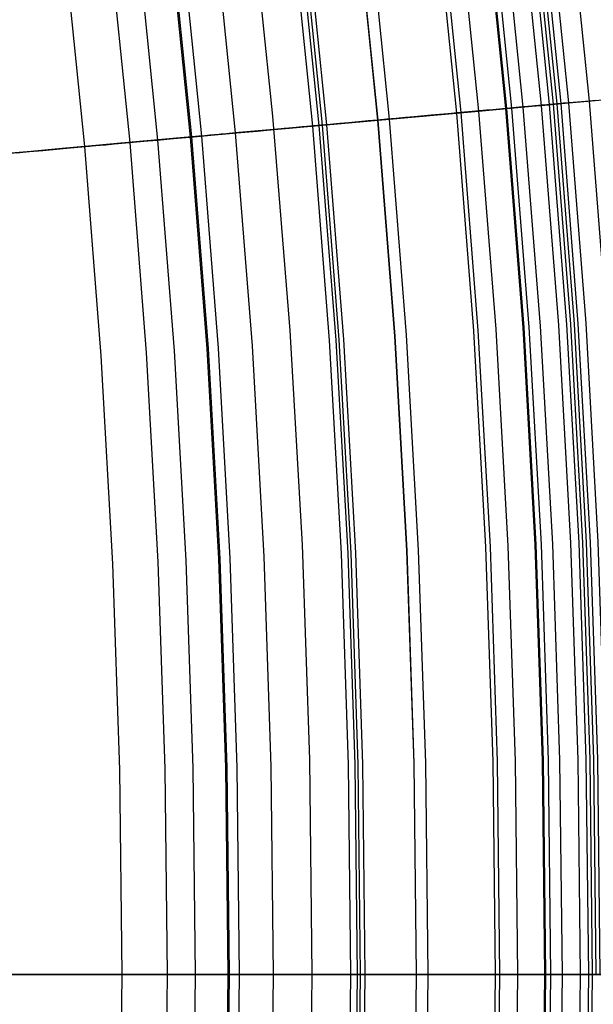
# Model space of a CAD drawing. Header units: millimetres. Extents: x -14 to 488, y -50 to 50.
# Tile 151 of 256: x 330.03 to 332.06, y -0.11 to 3.38. Entities that reach past the tile are written whole.
import ezdxf

# ---------------------------------------------------------------- set-up
doc = ezdxf.new("R2010")
doc.units = ezdxf.units.MM
doc.header["$MEASUREMENT"] = 0
doc.layers.add('Default', color=7, linetype='Continuous')

msp = doc.modelspace()

# ---------------------------------------------------------------- linework, layer by layer
at = {"layer": 'Default'}
for points in [[(331.3819, 7.043), (331.5394, 6.2451), (331.6769, 5.4497), (331.7949, 4.6572), (331.8936, 3.8684), (331.9735, 3.0839), (332.0349, 2.3042), (332.0782, 1.53), (332.1039, 0.7618), (332.1123, 0)], [(331.454, 7.0581), (331.6118, 6.2585), (331.7496, 5.4613), (331.8679, 4.6672), (331.9668, 3.8767), (332.0469, 3.0905), (332.1084, 2.3092), (332.1518, 1.5333), (332.1775, 0.7634), (332.186, 0)], [(331.2238, 7.0098), (331.3805, 6.2157), (331.5174, 5.424), (331.6348, 4.6353), (331.7331, 3.8502), (331.8126, 3.0694), (331.8737, 2.2934), (331.9168, 1.5228), (331.9423, 0.7582), (331.9508, 0)], [(331.2869, 7.0231), (331.4439, 6.2275), (331.581, 5.4342), (331.6987, 4.644), (331.7971, 3.8575), (331.8768, 3.0752), (331.938, 2.2977), (331.9812, 1.5257), (332.0068, 0.7596), (332.0152, 0)], [(331.3152, 7.029), (331.4723, 6.2327), (331.6096, 5.4388), (331.7273, 4.6479), (331.8259, 3.8607), (331.9056, 3.0778), (331.9668, 2.2997), (332.0101, 1.527), (332.0357, 0.7603), (332.0441, 0)], [(331.3285, 7.0318), (331.4857, 6.2352), (331.6231, 5.441), (331.7408, 4.6498), (331.8394, 3.8623), (331.9192, 3.079), (331.9805, 2.3006), (332.0237, 1.5276), (332.0493, 0.7606), (332.0578, 0)], [(331.3414, 7.0345), (331.4986, 6.2376), (331.636, 5.4431), (331.7538, 4.6516), (331.8525, 3.8637), (331.9322, 3.0802), (331.9935, 2.3015), (332.0368, 1.5282), (332.0624, 0.7609), (332.0709, 0)], [(331.355, 7.0373), (331.5123, 6.2401), (331.6497, 5.4453), (331.7676, 4.6535), (331.8663, 3.8653), (331.9461, 3.0814), (332.0074, 2.3024), (332.0507, 1.5288), (332.0764, 0.7612), (332.0848, 0)], [(331.0693, 6.9774), (331.2253, 6.187), (331.3616, 5.3989), (331.4785, 4.6139), (331.5763, 3.8324), (331.6554, 3.0552), (331.7162, 2.2828), (331.7591, 1.5158), (331.7846, 0.7547), (331.7929, 0)], [(331.1629, 6.9971), (331.3193, 6.2044), (331.456, 5.4141), (331.5732, 4.6268), (331.6713, 3.8432), (331.7507, 3.0638), (331.8116, 2.2892), (331.8547, 1.5201), (331.8802, 0.7568), (331.8886, 0)], [(331.1667, 6.9979), (331.3232, 6.2051), (331.4598, 5.4147), (331.577, 4.6274), (331.6752, 3.8436), (331.7545, 3.0641), (331.8155, 2.2895), (331.8586, 1.5202), (331.8841, 0.7569), (331.8925, 0)], [(331.1843, 7.0015), (331.3408, 6.2084), (331.4775, 5.4176), (331.5948, 4.6298), (331.693, 3.8456), (331.7724, 3.0657), (331.8334, 2.2907), (331.8765, 1.521), (331.902, 0.7573), (331.9104, 0)], [(330.9919, 6.9612), (331.1475, 6.1726), (331.2835, 5.3864), (331.4001, 4.6031), (331.4977, 3.8235), (331.5766, 3.0481), (331.6373, 2.2775), (331.6801, 1.5123), (331.7055, 0.7529), (331.7139, 0)], [(331.0074, 6.9645), (331.1631, 6.1755), (331.2991, 5.3889), (331.4157, 4.6053), (331.5134, 3.8253), (331.5924, 3.0495), (331.6531, 2.2786), (331.6959, 1.513), (331.7213, 0.7533), (331.7296, 0)], [(330.7179, 6.9038), (330.8722, 6.1217), (331.0071, 5.3419), (331.1227, 4.5651), (331.2195, 3.7919), (331.2978, 3.0229), (331.358, 2.2587), (331.4004, 1.4998), (331.4256, 0.7467), (331.4339, 0)], [(330.7181, 6.9038), (330.8725, 6.1217), (331.0073, 5.342), (331.1229, 4.5652), (331.2197, 3.792), (331.298, 3.0229), (331.3582, 2.2587), (331.4007, 1.4998), (331.4258, 0.7467), (331.4341, 0)], [(330.7584, 6.9123), (330.913, 6.1292), (331.048, 5.3485), (331.1637, 4.5707), (331.2607, 3.7966), (331.339, 3.0266), (331.3993, 2.2615), (331.4418, 1.5016), (331.467, 0.7476), (331.4753, 0)], [(330.5404, 6.8665), (330.6939, 6.0887), (330.828, 5.3131), (330.943, 4.5405), (331.0392, 3.7715), (331.1171, 3.0066), (331.177, 2.2465), (331.2192, 1.4917), (331.2442, 0.7427), (331.2525, 0)], [(331.0662, 0), (331.0575, 0.7601), (331.0314, 1.5198), (330.988, 2.2787), (330.9272, 3.0365), (330.8491, 3.7927), (330.7537, 4.5469), (330.6412, 5.2988), (330.5114, 6.0478), (330.3551, 6.8384)], [(331.0662, 0), (331.0575, 0.7601), (331.0314, 1.5198), (330.988, 2.2787), (330.9272, 3.0365), (330.8491, 3.7927), (330.7537, 4.5469), (330.6412, 5.2988), (330.5114, 6.0478), (330.3551, 6.8384)], [(330.4907, 6.8561), (330.644, 6.0794), (330.7779, 5.3051), (330.8927, 4.5336), (330.9888, 3.7658), (331.0666, 3.0021), (331.1264, 2.2431), (331.1685, 1.4894), (331.1935, 0.7416), (331.2017, 0)], [(330.5137, 6.8609), (330.667, 6.0837), (330.801, 5.3088), (330.916, 4.5368), (331.0122, 3.7684), (331.09, 3.0042), (331.1498, 2.2447), (331.192, 1.4905), (331.217, 0.7421), (331.2252, 0)], [(330.5243, 6.8632), (330.6777, 6.0857), (330.8118, 5.3105), (330.9267, 4.5383), (331.023, 3.7696), (331.1008, 3.0052), (331.1606, 2.2454), (331.2028, 1.491), (331.2278, 0.7423), (331.2361, 0)], [(330.2226, 6.7999), (330.3746, 6.0296), (330.5074, 5.2616), (330.6213, 4.4965), (330.7167, 3.7349), (330.7938, 2.9775), (330.853, 2.2247), (330.8949, 1.4772), (330.9196, 0.7355), (330.9278, 0)], [(330.0652, 6.7669), (330.2165, 6.0003), (330.3487, 5.236), (330.462, 4.4746), (330.5569, 3.7168), (330.6336, 2.963), (330.6926, 2.2139), (330.7342, 1.4701), (330.7589, 0.7319), (330.767, 0)], [(330.7729, 0), (330.7648, 0.7321), (330.7401, 1.4703), (330.6985, 2.2143), (330.6395, 2.9635), (330.5627, 3.7174), (330.4678, 4.4754), (330.3545, 5.237), (330.2223, 6.0014), (330.071, 6.7681)], [(330.1046, 6.7752), (330.2561, 6.0077), (330.3884, 5.2424), (330.5019, 4.4801), (330.5969, 3.7213), (330.6737, 2.9666), (330.7328, 2.2166), (330.7744, 1.4719), (330.7991, 0.7328), (330.8072, 0)], [(329.9523, 6.7432), (330.1031, 5.9794), (330.2348, 5.2177), (330.3477, 4.459), (330.4423, 3.7038), (330.5187, 2.9526), (330.5775, 2.2062), (330.619, 1.4649), (330.6436, 0.7294), (330.6517, 0)], [(329.6977, 6.6899), (329.8473, 5.932), (329.9779, 5.1764), (330.09, 4.4237), (330.1838, 3.6744), (330.2597, 2.9293), (330.318, 2.1887), (330.3591, 1.4533), (330.3835, 0.7236), (330.3915, 0)], [(329.8551, 6.7229), (330.0054, 5.9613), (330.1367, 5.2019), (330.2493, 4.4455), (330.3436, 3.6926), (330.4198, 2.9437), (330.4784, 2.1995), (330.5198, 1.4605), (330.5443, 0.7272), (330.5523, 0)], [(330.767, 0), (330.7589, -0.7319), (330.7342, -1.4701), (330.6926, -2.2139), (330.6336, -2.963), (330.5569, -3.7168), (330.462, -4.4746), (330.3487, -5.236), (330.2165, -6.0003), (330.0652, -6.7669), (329.8946, -7.5351), (329.7043, -8.3042), (329.4941, -9.0735), (329.2639, -9.8423), (329.0136, -10.6099), (328.7429, -11.3754), (328.4518, -12.1382), (328.1402, -12.8973), (327.8082, -13.6522), (327.4559, -14.4018), (327.0831, -15.1455), (326.6902, -15.8825), (326.2772, -16.6118), (325.8443, -17.3328)], [(326.0989, -17.4791), (326.5313, -16.7595), (326.9453, -16.0293), (327.3409, -15.2888), (327.7176, -14.5386), (328.0753, -13.7792), (328.4137, -13.0109), (328.7325, -12.2344), (329.0201, -11.4815), (329.2892, -10.7219), (329.5399, -9.956), (329.7719, -9.1843), (329.9852, -8.4072), (330.1797, -7.6251), (330.3551, -6.8385), (330.5114, -6.0479), (330.6411, -5.2989), (330.7537, -4.5471), (330.8491, -3.7929), (330.9272, -3.0367), (330.988, -2.2789), (331.0314, -1.5199), (331.0575, -0.7601), (331.0662, 0)], [(326.0989, -17.4791), (326.5313, -16.7595), (326.9453, -16.0293), (327.3409, -15.2888), (327.7176, -14.5386), (328.0753, -13.7792), (328.4137, -13.0109), (328.7325, -12.2344), (329.0201, -11.4815), (329.2892, -10.7219), (329.5399, -9.956), (329.7719, -9.1843), (329.9852, -8.4072), (330.1797, -7.6251), (330.3551, -6.8385), (330.5114, -6.0479), (330.6411, -5.2989), (330.7537, -4.5471), (330.8491, -3.7929), (330.9272, -3.0367), (330.988, -2.2789), (331.0314, -1.5199), (331.0575, -0.7601), (331.0662, 0)], [(331.2017, 0), (331.1935, -0.7416), (331.1685, -1.4894), (331.1264, -2.2431), (331.0666, -3.0021), (330.9888, -3.7658), (330.8927, -4.5336), (330.7779, -5.3051), (330.644, -6.0794), (330.4907, -6.8561), (330.3178, -7.6344), (330.125, -8.4137), (329.9121, -9.1931), (329.6788, -9.9721), (329.4252, -10.7497), (329.1509, -11.5254), (328.8559, -12.2982), (328.5403, -13.0674), (328.2039, -13.8321), (327.8469, -14.5917), (327.4693, -15.3452), (327.0712, -16.0918), (326.6527, -16.8308), (326.2141, -17.5613)], [(331.2525, 0), (331.2442, -0.7427), (331.2192, -1.4917), (331.177, -2.2465), (331.1171, -3.0066), (331.0392, -3.7715), (330.943, -4.5405), (330.828, -5.3131), (330.6939, -6.0887), (330.5404, -6.8665), (330.3672, -7.646), (330.1741, -8.4264), (329.9608, -9.2071), (329.7273, -9.9872), (329.4732, -10.7661), (329.1985, -11.5429), (328.9031, -12.3168), (328.587, -13.0872), (328.2501, -13.8531), (327.8925, -14.6138), (327.5143, -15.3685), (327.1156, -16.1163), (326.6965, -16.8564), (326.2573, -17.5879)], [(331.4339, 0), (331.4256, -0.7467), (331.4004, -1.4998), (331.358, -2.2587), (331.2978, -3.0229), (331.2195, -3.7919), (331.1227, -4.5651), (331.0071, -5.3419), (330.8722, -6.1217), (330.7179, -6.9038), (330.5438, -7.6875), (330.3496, -8.4721), (330.1352, -9.257), (329.9004, -10.0413), (329.6449, -10.8244), (329.3688, -11.6054), (329.0718, -12.3836), (328.7539, -13.1581), (328.4152, -13.9282), (328.0557, -14.6931), (327.6755, -15.4518), (327.2746, -16.2036), (326.8532, -16.9477)], [(331.7296, 0), (331.7213, -0.7533), (331.6959, -1.513), (331.6531, -2.2786), (331.5924, -3.0495), (331.5134, -3.8253), (331.4157, -4.6053), (331.2991, -5.3889), (331.1631, -6.1755), (331.0074, -6.9645), (330.8317, -7.7551), (330.6359, -8.5466), (330.4196, -9.3384), (330.1827, -10.1296), (329.925, -10.9196), (329.6464, -11.7075), (329.3468, -12.4925), (329.0261, -13.2738), (328.6845, -14.0507), (328.3218, -14.8222), (327.9382, -15.5876), (327.5338, -16.3461), (327.1087, -17.0967)], [(331.7929, 0), (331.7846, -0.7547), (331.7591, -1.5158), (331.7162, -2.2828), (331.6554, -3.0552), (331.5763, -3.8324), (331.4785, -4.6139), (331.3616, -5.3989), (331.2253, -6.187), (331.0693, -6.9774), (330.8934, -7.7695), (330.6971, -8.5626), (330.4805, -9.3558), (330.2431, -10.1485), (329.9849, -10.94), (329.7058, -11.7293), (329.4056, -12.5158), (329.0844, -13.2986), (328.7421, -14.0769), (328.3788, -14.8499), (327.9944, -15.6167), (327.5893, -16.3766), (327.1634, -17.1286)], [(331.9104, 0), (331.902, -0.7573), (331.8765, -1.521), (331.8334, -2.2907), (331.7724, -3.0657), (331.693, -3.8456), (331.5948, -4.6298), (331.4775, -5.4176), (331.3408, -6.2084), (331.1843, -7.0015), (331.0077, -7.7964), (330.8108, -8.5921), (330.5933, -9.3881), (330.3552, -10.1836), (330.0961, -10.9777), (329.816, -11.7698), (329.5148, -12.559), (329.1925, -13.3445), (328.849, -14.1255), (328.4844, -14.9012), (328.0987, -15.6707), (327.6922, -16.4331), (327.2649, -17.1878)], [(331.9508, 0), (331.9423, -0.7582), (331.9168, -1.5228), (331.8737, -2.2934), (331.8126, -3.0694), (331.7331, -3.8502), (331.6348, -4.6353), (331.5174, -5.424), (331.3805, -6.2157), (331.2238, -7.0098), (331.047, -7.8056), (330.8499, -8.6023), (330.6322, -9.3992), (330.3937, -10.1956), (330.1343, -10.9907), (329.8539, -11.7837), (329.5524, -12.5739), (329.2297, -13.3603), (328.8858, -14.1422), (328.5207, -14.9188), (328.1346, -15.6892), (327.7276, -16.4526), (327.2997, -17.2081)], [(332.0152, 0), (332.0068, -0.7596), (331.9812, -1.5257), (331.938, -2.2977), (331.8768, -3.0752), (331.7971, -3.8575), (331.6987, -4.644), (331.581, -5.4342), (331.4439, -6.2275), (331.2869, -7.0231), (331.1097, -7.8203), (330.9122, -8.6185), (330.6941, -9.417), (330.4552, -10.2149), (330.1954, -11.0115), (329.9144, -11.806), (329.6123, -12.5976), (329.289, -13.3855), (328.9444, -14.1689), (328.5787, -14.947), (328.1919, -15.7188), (327.784, -16.4836), (327.3554, -17.2406)], [(332.0441, 0), (332.0357, -0.7603), (332.0101, -1.527), (331.9668, -2.2997), (331.9056, -3.0778), (331.8259, -3.8607), (331.7273, -4.6479), (331.6096, -5.4388), (331.4723, -6.2327), (331.3152, -7.029), (331.1379, -7.8269), (330.9402, -8.6258), (330.7219, -9.4249), (330.4828, -10.2235), (330.2227, -11.0208), (329.9416, -11.8159), (329.6392, -12.6082), (329.3156, -13.3968), (328.9707, -14.1809), (328.6047, -14.9596), (328.2175, -15.7321), (327.8094, -16.4976), (327.3804, -17.2552)], [(332.0578, 0), (332.0493, -0.7606), (332.0237, -1.5276), (331.9805, -2.3006), (331.9192, -3.079), (331.8394, -3.8623), (331.7408, -4.6498), (331.6231, -5.441), (331.4857, -6.2352), (331.3285, -7.0318), (331.1512, -7.83), (330.9535, -8.6292), (330.7351, -9.4287), (330.4959, -10.2276), (330.2357, -11.0252), (329.9544, -11.8207), (329.6519, -12.6133), (329.3282, -13.4022), (328.9832, -14.1865), (328.617, -14.9656), (328.2297, -15.7384), (327.8214, -16.5041), (327.3922, -17.262)], [(330.3915, 0), (330.3835, -0.7236), (330.3591, -1.4533), (330.318, -2.1887), (330.2597, -2.9293), (330.1838, -3.6744), (330.09, -4.4237), (329.9779, -5.1764), (329.8473, -5.932), (329.6977, -6.6899), (329.529, -7.4493), (329.3409, -8.2096), (329.1331, -8.9702), (328.9056, -9.7302), (328.658, -10.489), (328.3904, -11.2459), (328.1026, -11.9999), (327.7946, -12.7505), (327.4664, -13.4967), (327.1181, -14.2378), (326.7496, -14.9731), (326.3611, -15.7016), (325.9528, -16.4226), (325.5249, -17.1354)], [(330.5523, 0), (330.5443, -0.7272), (330.5198, -1.4605), (330.4784, -2.1995), (330.4198, -2.9437), (330.3436, -3.6926), (330.2493, -4.4455), (330.1367, -5.2019), (330.0054, -5.9613), (329.8551, -6.7229), (329.6856, -7.486), (329.4965, -8.2501), (329.2877, -9.0144), (329.059, -9.7782), (328.8103, -10.5408), (328.5413, -11.3013), (328.2521, -12.0591), (327.9426, -12.8134), (327.6128, -13.5633), (327.2627, -14.3081), (326.8924, -15.0469), (326.502, -15.779), (326.0917, -16.5037), (325.6617, -17.2199)], [(330.6517, 0), (330.6436, -0.7294), (330.619, -1.4649), (330.5775, -2.2062), (330.5187, -2.9526), (330.4423, -3.7038), (330.3477, -4.459), (330.2348, -5.2177), (330.1031, -5.9794), (329.9523, -6.7432), (329.7823, -7.5087), (329.5926, -8.2751), (329.3832, -9.0418), (329.1538, -9.8079), (328.9043, -10.5727), (328.6346, -11.3356), (328.3445, -12.0957), (328.0341, -12.8522), (327.7032, -13.6044), (327.3521, -14.3514), (326.9807, -15.0925), (326.5891, -15.8269), (326.1775, -16.5537), (325.7462, -17.2721)], [(325.8493, -17.3359), (326.2823, -16.6148), (326.6953, -15.8853), (327.0883, -15.1482), (327.4611, -14.4044), (327.8136, -13.6546), (328.1456, -12.8996), (328.4572, -12.1403), (328.7484, -11.3774), (329.0191, -10.6117), (329.2695, -9.8441), (329.4998, -9.0751), (329.71, -8.3057), (329.9003, -7.5364), (330.071, -6.7681), (330.2223, -6.0014), (330.3545, -5.237), (330.4678, -4.4754), (330.5627, -3.7174), (330.6395, -2.9635), (330.6985, -2.2143), (330.7401, -1.4703), (330.7648, -0.7321), (330.7729, 0)], [(330.8072, 0), (330.7991, -0.7328), (330.7744, -1.4719), (330.7328, -2.2166), (330.6737, -2.9666), (330.5969, -3.7213), (330.5019, -4.4801), (330.3884, -5.2424), (330.2561, -6.0077), (330.1046, -6.7752), (329.9337, -7.5443), (329.7432, -8.3143), (329.5328, -9.0846), (329.3023, -9.8543), (329.0516, -10.6228), (328.7806, -11.3893), (328.4892, -12.153), (328.1772, -12.9131), (327.8448, -13.6688), (327.492, -14.4194), (327.1189, -15.164), (326.7254, -15.9018), (326.3119, -16.6321), (325.8785, -17.3539)], [(330.9278, 0), (330.9196, -0.7355), (330.8949, -1.4772), (330.853, -2.2247), (330.7938, -2.9775), (330.7167, -3.7349), (330.6213, -4.4965), (330.5074, -5.2616), (330.3746, -6.0296), (330.2226, -6.7999), (330.0511, -7.5718), (329.8599, -8.3447), (329.6487, -9.1178), (329.4174, -9.8903), (329.1658, -10.6616), (328.8938, -11.4309), (328.6012, -12.1973), (328.2882, -12.9602), (327.9546, -13.7187), (327.6005, -14.472), (327.2259, -15.2194), (326.8311, -15.9599), (326.4161, -16.6928), (325.9811, -17.4173)], [(331.2252, 0), (331.217, -0.7421), (331.192, -1.4905), (331.1498, -2.2447), (331.09, -3.0042), (331.0122, -3.7684), (330.916, -4.5368), (330.801, -5.3088), (330.667, -6.0837), (330.5137, -6.8609), (330.3406, -7.6398), (330.1477, -8.4196), (329.9346, -9.1996), (329.7012, -9.9791), (329.4474, -10.7573), (329.1729, -11.5335), (328.8778, -12.3068), (328.5619, -13.0765), (328.2253, -13.8418), (327.868, -14.6019), (327.4901, -15.356), (327.0917, -16.1031), (326.673, -16.8426), (326.2341, -17.5736)], [(331.2361, 0), (331.2278, -0.7423), (331.2028, -1.491), (331.1606, -2.2454), (331.1008, -3.0052), (331.023, -3.7696), (330.9267, -4.5383), (330.8118, -5.3105), (330.6777, -6.0857), (330.5243, -6.8632), (330.3512, -7.6423), (330.1582, -8.4223), (329.9451, -9.2026), (329.7116, -9.9823), (329.4577, -10.7608), (329.1831, -11.5372), (328.8879, -12.3108), (328.5719, -13.0808), (328.2352, -13.8464), (327.8778, -14.6067), (327.4998, -15.361), (327.1012, -16.1084), (326.6824, -16.8481), (326.2434, -17.5793)], [(331.4341, 0), (331.4258, -0.7467), (331.4007, -1.4998), (331.3582, -2.2587), (331.298, -3.0229), (331.2197, -3.792), (331.1229, -4.5652), (331.0073, -5.342), (330.8725, -6.1217), (330.7181, -6.9038), (330.544, -7.6875), (330.3499, -8.4722), (330.1355, -9.2571), (329.9006, -10.0414), (329.6452, -10.8245), (329.369, -11.6055), (329.072, -12.3837), (328.7542, -13.1582), (328.4155, -13.9283), (328.056, -14.6932), (327.6757, -15.4519), (327.2748, -16.2038), (326.8535, -16.9479)], [(331.4753, 0), (331.467, -0.7476), (331.4418, -1.5016), (331.3993, -2.2615), (331.339, -3.0266), (331.2607, -3.7966), (331.1637, -4.5707), (331.048, -5.3485), (330.913, -6.1292), (330.7584, -6.9123), (330.5841, -7.6969), (330.3897, -8.4826), (330.1751, -9.2684), (329.9399, -10.0537), (329.6842, -10.8377), (329.4077, -11.6197), (329.1103, -12.3989), (328.7921, -13.1744), (328.453, -13.9454), (328.093, -14.7112), (327.7123, -15.4708), (327.3109, -16.2236), (326.889, -16.9686)], [(331.7139, 0), (331.7055, -0.7529), (331.6801, -1.5123), (331.6373, -2.2775), (331.5766, -3.0481), (331.4977, -3.8235), (331.4001, -4.6031), (331.2835, -5.3864), (331.1475, -6.1726), (330.9919, -6.9612), (330.8164, -7.7515), (330.6206, -8.5426), (330.4044, -9.334), (330.1676, -10.1249), (329.91, -10.9145), (329.6316, -11.702), (329.3321, -12.4867), (329.0116, -13.2677), (328.6701, -14.0442), (328.3076, -14.8153), (327.9242, -15.5804), (327.5199, -16.3385), (327.0951, -17.0888)], [(331.8886, 0), (331.8802, -0.7568), (331.8547, -1.5201), (331.8116, -2.2892), (331.7507, -3.0638), (331.6713, -3.8432), (331.5732, -4.6268), (331.456, -5.4141), (331.3193, -6.2044), (331.1629, -6.9971), (330.9865, -7.7914), (330.7897, -8.5866), (330.5724, -9.3821), (330.3344, -10.1771), (330.0755, -10.9707), (329.7956, -11.7623), (329.4946, -12.551), (329.1724, -13.336), (328.8292, -14.1165), (328.4648, -14.8917), (328.0794, -15.6606), (327.6731, -16.4226), (327.246, -17.1768)], [(331.8925, 0), (331.8841, -0.7569), (331.8586, -1.5202), (331.8155, -2.2895), (331.7545, -3.0641), (331.6752, -3.8436), (331.577, -4.6274), (331.4598, -5.4147), (331.3232, -6.2051), (331.1667, -6.9979), (330.9902, -7.7923), (330.7934, -8.5876), (330.5761, -9.3832), (330.3381, -10.1782), (330.0791, -10.972), (329.7992, -11.7636), (329.4982, -12.5524), (329.176, -13.3375), (328.8327, -14.1181), (328.4683, -14.8933), (328.0828, -15.6624), (327.6765, -16.4245), (327.2494, -17.1788)]]:
    msp.add_lwpolyline(points, dxfattribs=at)
at = {"layer": 'Default', "extrusion": (-0.091359, 0.995818, 0)}
for points in [[(-329.8207, 24.7553), (-329.821, 24.722), (-329.8222, 24.6885), (-329.8241, 24.6546), (-329.8267, 24.6206), (-329.8302, 24.5863), (-329.8345, 24.5518), (-329.8397, 24.5172), (-329.8457, 24.4824), (-329.8526, 24.4475), (-329.8604, 24.4126), (-329.869, 24.3776), (-329.8786, 24.3426), (-329.889, 24.3076), (-329.9004, 24.2727), (-329.9127, 24.2379), (-329.926, 24.2032), (-329.9402, 24.1687), (-329.9553, 24.1343), (-329.9713, 24.1002), (-329.9882, 24.0664), (-330.0061, 24.0329), (-330.0249, 23.9997), (-330.0446, 23.9669), (-330.0652, 23.9345), (-330.0866, 23.9026), (-330.109, 23.8712), (-330.1321, 23.8402), (-330.1561, 23.8099), (-330.181, 23.7801), (-330.2066, 23.751), (-330.2329, 23.7225), (-330.26, 23.6947), (-330.2878, 23.6676), (-330.3163, 23.6412), (-330.3455, 23.6156), (-330.3752, 23.5908), (-330.4056, 23.5668), (-330.4365, 23.5436), (-330.4679, 23.5213), (-330.4999, 23.4998), (-330.5322, 23.4793), (-330.565, 23.4596), (-330.5982, 23.4408), (-330.6317, 23.4229), (-330.6656, 23.406), (-330.6997, 23.3899), (-330.734, 23.3748), (-330.7685, 23.3607), (-330.8032, 23.3474), (-330.838, 23.3351), (-330.873, 23.3237), (-330.9079, 23.3132), (-330.9429, 23.3037), (-330.9779, 23.295), (-331.0129, 23.2873), (-331.0477, 23.2804), (-331.0825, 23.2744), (-331.1171, 23.2692), (-331.1516, 23.2649), (-331.1859, 23.2614), (-331.22, 23.2587), (-331.2538, 23.2568), (-331.2874, 23.2557), (-331.3207, 23.2553), (-331.354, 23.2557), (-331.3875, 23.2568), (-331.4214, 23.2587), (-331.4555, 23.2614), (-331.4897, 23.2649), (-331.5242, 23.2692), (-331.5588, 23.2744), (-331.5936, 23.2804), (-331.6285, 23.2873), (-331.6634, 23.295), (-331.6984, 23.3037), (-331.7334, 23.3132), (-331.7684, 23.3237), (-331.8033, 23.3351), (-331.8381, 23.3474), (-331.8728, 23.3607), (-331.9073, 23.3748), (-331.9417, 23.3899), (-331.9758, 23.406), (-332.0096, 23.4229), (-332.0431, 23.4408), (-332.0763, 23.4596), (-332.1091, 23.4793), (-332.1415, 23.4998), (-332.1734, 23.5213), (-332.2048, 23.5436), (-332.2358, 23.5668), (-332.2661, 23.5908), (-332.2959, 23.6156), (-332.325, 23.6412), (-332.3535, 23.6676), (-332.3813, 23.6947), (-332.4084, 23.7225), (-332.4348, 23.751), (-332.4604, 23.7801), (-332.4852, 23.8099), (-332.5092, 23.8402), (-332.5324, 23.8712), (-332.5547, 23.9026), (-332.5762, 23.9345), (-332.5967, 23.9669), (-332.6164, 23.9997), (-332.6352, 24.0329), (-332.6531, 24.0664), (-332.6701, 24.1002), (-332.6861, 24.1343), (-332.7012, 24.1687), (-332.7154, 24.2032), (-332.7286, 24.2379), (-332.7409, 24.2727), (-332.7523, 24.3076), (-332.7628, 24.3426), (-332.7723, 24.3776), (-332.781, 24.4126), (-332.7887, 24.4475), (-332.7956, 24.4824), (-332.8016, 24.5172), (-332.8068, 24.5518), (-332.8111, 24.5863), (-332.8146, 24.6206), (-332.8173, 24.6546), (-332.8192, 24.6885), (-332.8203, 24.722), (-332.8207, 24.7553)], [(-332.8207, 24.7553), (-332.8203, 24.7886), (-332.8192, 24.8222), (-332.8173, 24.856), (-332.8146, 24.8901), (-332.8111, 24.9244), (-332.8068, 24.9589), (-332.8016, 24.9935), (-332.7956, 25.0283), (-332.7887, 25.0632), (-332.781, 25.0981), (-332.7723, 25.1331), (-332.7628, 25.1681), (-332.7523, 25.203), (-332.7409, 25.238), (-332.7286, 25.2728), (-332.7154, 25.3075), (-332.7012, 25.342), (-332.6861, 25.3764), (-332.6701, 25.4105), (-332.6531, 25.4443), (-332.6352, 25.4778), (-332.6164, 25.511), (-332.5967, 25.5438), (-332.5762, 25.5762), (-332.5547, 25.6081), (-332.5324, 25.6395), (-332.5092, 25.6704), (-332.4852, 25.7008), (-332.4604, 25.7306), (-332.4348, 25.7597), (-332.4084, 25.7882), (-332.3813, 25.816), (-332.3535, 25.8431), (-332.325, 25.8695), (-332.2959, 25.8951), (-332.2661, 25.9199), (-332.2358, 25.9439), (-332.2048, 25.967), (-332.1734, 25.9894), (-332.1415, 26.0108), (-332.1091, 26.0314), (-332.0763, 26.0511), (-332.0431, 26.0699), (-332.0096, 26.0878), (-331.9758, 26.1047), (-331.9417, 26.1208), (-331.9073, 26.1359), (-331.8728, 26.15), (-331.8381, 26.1633), (-331.8033, 26.1756), (-331.7684, 26.187), (-331.7334, 26.1974), (-331.6984, 26.207), (-331.6634, 26.2157), (-331.6285, 26.2234), (-331.5936, 26.2303), (-331.5588, 26.2363), (-331.5242, 26.2415), (-331.4897, 26.2458), (-331.4555, 26.2493), (-331.4214, 26.252), (-331.3875, 26.2538), (-331.354, 26.255), (-331.3207, 26.2553), (-331.2874, 26.255), (-331.2538, 26.2538), (-331.22, 26.252), (-331.1859, 26.2493), (-331.1516, 26.2458), (-331.1171, 26.2415), (-331.0825, 26.2363), (-331.0477, 26.2303), (-331.0129, 26.2234), (-330.9779, 26.2157), (-330.9429, 26.207), (-330.9079, 26.1974), (-330.873, 26.187), (-330.838, 26.1756), (-330.8032, 26.1633), (-330.7685, 26.15), (-330.734, 26.1359), (-330.6997, 26.1208), (-330.6656, 26.1047), (-330.6317, 26.0878), (-330.5982, 26.0699), (-330.565, 26.0511), (-330.5322, 26.0314), (-330.4999, 26.0108), (-330.4679, 25.9894), (-330.4365, 25.967), (-330.4056, 25.9439), (-330.3752, 25.9199), (-330.3455, 25.8951), (-330.3163, 25.8695), (-330.2878, 25.8431), (-330.26, 25.816), (-330.2329, 25.7882), (-330.2066, 25.7597), (-330.181, 25.7306), (-330.1561, 25.7008), (-330.1321, 25.6704), (-330.109, 25.6395), (-330.0866, 25.6081), (-330.0652, 25.5762), (-330.0446, 25.5438), (-330.0249, 25.511), (-330.0061, 25.4778), (-329.9882, 25.4443), (-329.9713, 25.4105), (-329.9553, 25.3764), (-329.9402, 25.342), (-329.926, 25.3075), (-329.9127, 25.2728), (-329.9004, 25.238), (-329.889, 25.203), (-329.8786, 25.1681), (-329.869, 25.1331), (-329.8604, 25.0981), (-329.8526, 25.0632), (-329.8457, 25.0283), (-329.8397, 24.9935), (-329.8345, 24.9589), (-329.8302, 24.9244), (-329.8267, 24.8901), (-329.8241, 24.856), (-329.8222, 24.8222), (-329.821, 24.7886), (-329.8207, 24.7553)]]:
    msp.add_lwpolyline(points, dxfattribs=at)
at = {"layer": 'Default', "extrusion": (0, 1, 0)}
for points in [[(-331.0662, 24.7553), (-331.0666, 24.722), (-331.0677, 24.6885), (-331.0696, 24.6546), (-331.0723, 24.6206), (-331.0758, 24.5863), (-331.0801, 24.5518), (-331.0852, 24.5172), (-331.0912, 24.4824), (-331.0981, 24.4475), (-331.1059, 24.4126), (-331.1145, 24.3776), (-331.1241, 24.3426), (-331.1346, 24.3076), (-331.146, 24.2727), (-331.1583, 24.2379), (-331.1715, 24.2032), (-331.1857, 24.1687), (-331.2008, 24.1343), (-331.2168, 24.1002), (-331.2338, 24.0664), (-331.2516, 24.0329), (-331.2704, 23.9997), (-331.2901, 23.9669), (-331.3107, 23.9345), (-331.3322, 23.9026), (-331.3545, 23.8712), (-331.3777, 23.8402), (-331.4017, 23.8099), (-331.4265, 23.7801), (-331.4521, 23.751), (-331.4784, 23.7225), (-331.5055, 23.6947), (-331.5333, 23.6676), (-331.5618, 23.6412), (-331.591, 23.6156), (-331.6207, 23.5908), (-331.6511, 23.5668), (-331.682, 23.5436), (-331.7135, 23.5213), (-331.7454, 23.4998), (-331.7778, 23.4793), (-331.8106, 23.4596), (-331.8437, 23.4408), (-331.8773, 23.4229), (-331.9111, 23.406), (-331.9452, 23.3899), (-331.9795, 23.3748), (-332.0141, 23.3607), (-332.0487, 23.3474), (-332.0836, 23.3351), (-332.1185, 23.3237), (-332.1535, 23.3132), (-332.1885, 23.3037), (-332.2234, 23.295), (-332.2584, 23.2873), (-332.2933, 23.2804), (-332.328, 23.2744), (-332.3627, 23.2692), (-332.3971, 23.2649), (-332.4314, 23.2614), (-332.4655, 23.2587), (-332.4993, 23.2568), (-332.5329, 23.2557), (-332.5662, 23.2553), (-332.5995, 23.2557), (-332.6331, 23.2568), (-332.6669, 23.2587), (-332.701, 23.2614), (-332.7353, 23.2649), (-332.7697, 23.2692), (-332.8044, 23.2744), (-332.8391, 23.2804), (-332.874, 23.2873), (-332.909, 23.295), (-332.9439, 23.3037), (-332.9789, 23.3132), (-333.0139, 23.3237), (-333.0488, 23.3351), (-333.0836, 23.3474), (-333.1183, 23.3607), (-333.1529, 23.3748), (-333.1872, 23.3899), (-333.2213, 23.406), (-333.2551, 23.4229), (-333.2887, 23.4408), (-333.3218, 23.4596), (-333.3546, 23.4793), (-333.387, 23.4998), (-333.4189, 23.5213), (-333.4504, 23.5436), (-333.4813, 23.5668), (-333.5116, 23.5908), (-333.5414, 23.6156), (-333.5706, 23.6412), (-333.599, 23.6676), (-333.6269, 23.6947), (-333.654, 23.7225), (-333.6803, 23.751), (-333.7059, 23.7801), (-333.7307, 23.8099), (-333.7547, 23.8402), (-333.7779, 23.8712), (-333.8002, 23.9026), (-333.8217, 23.9345), (-333.8423, 23.9669), (-333.862, 23.9997), (-333.8807, 24.0329), (-333.8986, 24.0664), (-333.9156, 24.1002), (-333.9316, 24.1343), (-333.9467, 24.1687), (-333.9609, 24.2032), (-333.9741, 24.2379), (-333.9864, 24.2727), (-333.9978, 24.3076), (-334.0083, 24.3426), (-334.0179, 24.3776), (-334.0265, 24.4126), (-334.0343, 24.4475), (-334.0412, 24.4824), (-334.0472, 24.5172), (-334.0523, 24.5518), (-334.0566, 24.5863), (-334.0601, 24.6206), (-334.0628, 24.6546), (-334.0647, 24.6885), (-334.0658, 24.722), (-334.0662, 24.7553)], [(-334.0662, 24.7553), (-334.0658, 24.7886), (-334.0647, 24.8222), (-334.0628, 24.856), (-334.0601, 24.8901), (-334.0566, 24.9244), (-334.0523, 24.9589), (-334.0472, 24.9935), (-334.0412, 25.0283), (-334.0343, 25.0632), (-334.0265, 25.0981), (-334.0179, 25.1331), (-334.0083, 25.1681), (-333.9978, 25.203), (-333.9864, 25.238), (-333.9741, 25.2728), (-333.9609, 25.3075), (-333.9467, 25.342), (-333.9316, 25.3764), (-333.9156, 25.4105), (-333.8986, 25.4443), (-333.8807, 25.4778), (-333.862, 25.511), (-333.8423, 25.5438), (-333.8217, 25.5762), (-333.8002, 25.6081), (-333.7779, 25.6395), (-333.7547, 25.6704), (-333.7307, 25.7008), (-333.7059, 25.7306), (-333.6803, 25.7597), (-333.654, 25.7882), (-333.6269, 25.816), (-333.599, 25.8431), (-333.5706, 25.8695), (-333.5414, 25.8951), (-333.5116, 25.9199), (-333.4813, 25.9439), (-333.4504, 25.967), (-333.4189, 25.9894), (-333.387, 26.0108), (-333.3546, 26.0314), (-333.3218, 26.0511), (-333.2887, 26.0699), (-333.2551, 26.0878), (-333.2213, 26.1047), (-333.1872, 26.1208), (-333.1529, 26.1359), (-333.1183, 26.15), (-333.0836, 26.1633), (-333.0488, 26.1756), (-333.0139, 26.187), (-332.9789, 26.1974), (-332.9439, 26.207), (-332.909, 26.2157), (-332.874, 26.2234), (-332.8391, 26.2303), (-332.8044, 26.2363), (-332.7697, 26.2415), (-332.7353, 26.2458), (-332.701, 26.2493), (-332.6669, 26.252), (-332.6331, 26.2538), (-332.5995, 26.255), (-332.5662, 26.2553), (-332.5329, 26.255), (-332.4993, 26.2538), (-332.4655, 26.252), (-332.4314, 26.2493), (-332.3971, 26.2458), (-332.3627, 26.2415), (-332.328, 26.2363), (-332.2933, 26.2303), (-332.2584, 26.2234), (-332.2234, 26.2157), (-332.1885, 26.207), (-332.1535, 26.1974), (-332.1185, 26.187), (-332.0836, 26.1756), (-332.0487, 26.1633), (-332.0141, 26.15), (-331.9795, 26.1359), (-331.9452, 26.1208), (-331.9111, 26.1047), (-331.8773, 26.0878), (-331.8437, 26.0699), (-331.8106, 26.0511), (-331.7778, 26.0314), (-331.7454, 26.0108), (-331.7135, 25.9894), (-331.682, 25.967), (-331.6511, 25.9439), (-331.6207, 25.9199), (-331.591, 25.8951), (-331.5618, 25.8695), (-331.5333, 25.8431), (-331.5055, 25.816), (-331.4784, 25.7882), (-331.4521, 25.7597), (-331.4265, 25.7306), (-331.4017, 25.7008), (-331.3777, 25.6704), (-331.3545, 25.6395), (-331.3322, 25.6081), (-331.3107, 25.5762), (-331.2901, 25.5438), (-331.2704, 25.511), (-331.2516, 25.4778), (-331.2338, 25.4443), (-331.2168, 25.4105), (-331.2008, 25.3764), (-331.1857, 25.342), (-331.1715, 25.3075), (-331.1583, 25.2728), (-331.146, 25.238), (-331.1346, 25.203), (-331.1241, 25.1681), (-331.1145, 25.1331), (-331.1059, 25.0981), (-331.0981, 25.0632), (-331.0912, 25.0283), (-331.0852, 24.9935), (-331.0801, 24.9589), (-331.0758, 24.9244), (-331.0723, 24.8901), (-331.0696, 24.856), (-331.0677, 24.8222), (-331.0666, 24.7886), (-331.0662, 24.7553)]]:
    msp.add_lwpolyline(points, dxfattribs=at)
at = {"layer": 'Default'}
for points in [[(329.7345, 2.8819, 64.6938), (330.549, 2.9554, 57.0709), (331.09, 3.0042, 50.6988), (331.6554, 3.0552, 40.8885), (331.9322, 3.0802, 33.3186), (331.9565, 3.0824, 31.5171), (331.9461, 3.0814, 30.987), (331.9356, 3.0805, 30.7366), (331.9213, 3.0792, 30.4965), (331.9031, 3.0775, 30.267), (331.881, 3.0755, 30.0486), (331.8548, 3.0732, 29.8417), (331.8244, 3.0704, 29.6466), (331.8076, 3.0689, 29.5536), (331.7897, 3.0673, 29.4637), (331.7707, 3.0656, 29.3769), (331.7507, 3.0638, 29.2934), (331.7294, 3.0619, 29.2124), (331.7069, 3.0598, 29.1332), (331.6832, 3.0577, 29.056), (331.6584, 3.0555, 28.9806), (331.6326, 3.0531, 28.9071), (331.6058, 3.0507, 28.8356), (331.5781, 3.0482, 28.766), (331.5495, 3.0456, 28.6984), (331.5201, 3.043, 28.6328), (331.49, 3.0403, 28.5692), (331.4593, 3.0375, 28.5076), (331.4279, 3.0347, 28.448), (331.396, 3.0318, 28.3905), (331.3637, 3.0289, 28.3351), (331.3309, 3.0259, 28.2818), (331.2978, 3.0229, 28.2306), (331.2644, 3.0199, 28.1816), (331.2308, 3.0169, 28.1347), (331.1971, 3.0138, 28.0899), (331.1634, 3.0108, 28.0473), (331.1298, 3.0078, 28.0068), (331.0964, 3.0048, 27.9685), (331.0633, 3.0018, 27.9323), (331.0306, 2.9988, 27.8982), (330.9983, 2.9959, 27.8663), (330.9666, 2.993, 27.8366), (330.9356, 2.9902, 27.8089), (330.9053, 2.9875, 27.7835), (330.8759, 2.9849, 27.7602), (330.8475, 2.9823, 27.739), (330.82, 2.9798, 27.72), (330.8068, 2.9786, 27.7112), (330.7716, 2.9755, 27.6896), (330.7528, 2.9738, 27.6786), (330.7442, 2.973, 27.6738), (330.7359, 2.9722, 27.6694), (330.7279, 2.9715, 27.6653), (330.7199, 2.9708, 27.6615), (330.7118, 2.9701, 27.6579), (330.7035, 2.9693, 27.6544), (330.6947, 2.9685, 27.651), (330.6854, 2.9677, 27.6475), (330.6645, 2.9658, 27.6402), (330.6395, 2.9635, 27.6319)], [(332.0708, 3.0927, 5.6777), (332.0469, 3.0905, 5.5249), (332.02, 3.0881, 5.3761), (331.9903, 3.0854, 5.2312), (331.9577, 3.0825, 5.0901), (331.9224, 3.0793, 4.9527), (331.8844, 3.0758, 4.8191), (331.8437, 3.0722, 4.6892), (331.8004, 3.0683, 4.5629), (331.7545, 3.0641, 4.4401), (331.7062, 3.0598, 4.3209), (331.6553, 3.0552, 4.2051), (331.602, 3.0504, 4.0926), (331.5462, 3.0453, 3.9832), (331.4879, 3.0401, 3.8769), (331.4271, 3.0346, 3.7736), (331.3638, 3.0289, 3.6731), (331.298, 3.0229, 3.5754), (331.2297, 3.0168, 3.4802), (331.1588, 3.0104, 3.3876), (331.0852, 3.0037, 3.2975), (331.0089, 2.9969, 3.2097), (330.9296, 2.9897, 3.1242), (330.8474, 2.9823, 3.0408), (330.7621, 2.9746, 2.9595), (330.6737, 2.9666, 2.8803), (330.582, 2.9583, 2.803), (330.487, 2.9498, 2.7276), (330.3885, 2.9409, 2.6541), (330.2864, 2.9317, 2.5825), (330.1806, 2.9221, 2.5129), (330.0711, 2.9123, 2.4451), (329.9576, 2.902, 2.3794)], [(330.0184, 2.9075, 21.8102), (330.0646, 2.9117, 21.7712), (330.1118, 2.9159, 21.7328), (330.1601, 2.9203, 21.6951), (330.2094, 2.9247, 21.6582), (330.2779, 2.9309, 21.6089), (330.2965, 2.9326, 21.5949), (330.3155, 2.9343, 21.58), (330.335, 2.9361, 21.5641), (330.3552, 2.9379, 21.547), (330.3759, 2.9398, 21.5286), (330.4198, 2.9437, 21.4878), (330.4673, 2.948, 21.4406), (330.5187, 2.9526, 21.3865), (330.5742, 2.9576, 21.3251), (330.6336, 2.963, 21.2559), (330.695, 2.9685, 21.1817), (330.7548, 2.9739, 21.1064), (330.8134, 2.9792, 21.0288), (330.8711, 2.9844, 20.9477), (330.9284, 2.9896, 20.8617), (330.9855, 2.9948, 20.7696), (331.0429, 2.9999, 20.6701), (331.1008, 3.0052, 20.5619), (331.1595, 3.0105, 20.4437), (331.219, 3.0158, 20.3146), (331.2789, 3.0212, 20.1733), (331.339, 3.0266, 20.0188), (331.3992, 3.0321, 19.85), (331.4591, 3.0375, 19.666), (331.5183, 3.0428, 19.4661), (331.5766, 3.0481, 19.2492), (331.6337, 3.0532, 19.0146), (331.6893, 3.0582, 18.7616), (331.743, 3.0631, 18.4896), (331.7946, 3.0677, 18.1978), (331.8438, 3.0722, 17.8856), (331.8902, 3.0764, 17.5523), (331.9735, 3.0839, 16.8199), (332.0423, 3.0901, 15.9953), (332.0944, 3.0948, 15.073)], [(330.6395, 2.9635, 27.6319), (330.5729, 2.9575, 27.6112), (330.507, 2.9516, 27.5885), (330.442, 2.9457, 27.5639), (330.3778, 2.9399, 27.5375), (330.3146, 2.9342, 27.5093), (330.2523, 2.9286, 27.4795), (330.1911, 2.9231, 27.448), (330.1309, 2.9176, 27.4149), (330.0719, 2.9123, 27.3804), (330.014, 2.9071, 27.3444)], [(330.7729, 0, 27.6319), (330.706, 0, 27.6112), (330.6399, 0, 27.5885), (330.5746, 0, 27.5639), (330.5101, 0, 27.5375), (330.4466, 0, 27.5093), (330.3841, 0, 27.4795), (330.3226, 0, 27.448), (330.2622, 0, 27.4149), (330.203, 0, 27.3804), (330.1449, 0, 27.3444), (330.0881, 0, 27.307), (330.0326, 0, 27.2683), (329.9784, 0, 27.2284)], [(330.016, 0, 21.9312), (330.0594, 0, 21.8903), (330.1038, 0, 21.8499), (330.1493, 0, 21.8102), (330.1957, 0, 21.7712), (330.2431, 0, 21.7328), (330.2916, 0, 21.6951), (330.341, 0, 21.6582), (330.4099, 0, 21.6089), (330.4285, 0, 21.5949), (330.4476, 0, 21.58), (330.4672, 0, 21.5641), (330.4874, 0, 21.547), (330.5083, 0, 21.5286), (330.5523, 0, 21.4878), (330.6, 0, 21.4406), (330.6517, 0, 21.3865), (330.7074, 0, 21.3251), (330.767, 0, 21.2559), (330.8286, 0, 21.1817), (330.8887, 0, 21.1064), (330.9475, 0, 21.0288), (331.0055, 0, 20.9477), (331.063, 0, 20.8617), (331.1204, 0, 20.7696), (331.1779, 0, 20.6701), (331.2361, 0, 20.5619), (331.2951, 0, 20.4437), (331.3548, 0, 20.3146), (331.4149, 0, 20.1733), (331.4753, 0, 20.0188), (331.5357, 0, 19.85), (331.5958, 0, 19.666), (331.6553, 0, 19.4661), (331.7139, 0, 19.2492), (331.7712, 0, 19.0146), (331.827, 0, 18.7616), (331.8809, 0, 18.4896), (331.9327, 0, 18.1978), (331.9821, 0, 17.8856), (332.0287, 0, 17.5523), (332.1123, 0, 16.8199)], [(332.1085, 0, 26.7248), (332.0467, 0, 26.6704), (331.9843, 0, 26.6183), (331.9214, 0, 26.5688), (331.8579, 0, 26.5217), (331.794, 0, 26.4771), (331.7296, 0, 26.435), (331.6687, 0, 26.3978), (331.6071, 0, 26.3627), (331.5443, 0, 26.3297), (331.5125, 0, 26.314), (331.4802, 0, 26.2989), (331.4475, 0, 26.2842), (331.4142, 0, 26.27), (331.3805, 0, 26.2562), (331.3461, 0, 26.243), (331.3111, 0, 26.2302), (331.2754, 0, 26.2179), (331.1748, 0, 26.1861), (331.1483, 0, 26.177), (331.1222, 0, 26.1672), (331.0966, 0, 26.1567), (331.0715, 0, 26.1456), (331.0468, 0, 26.1339), (331.0226, 0, 26.1216), (330.9988, 0, 26.1086), (330.9755, 0, 26.095), (330.9527, 0, 26.0808), (330.9302, 0, 26.0661), (330.9083, 0, 26.0507), (330.8868, 0, 26.0348), (330.8657, 0, 26.0183), (330.8451, 0, 26.0013), (330.8249, 0, 25.9837), (330.8052, 0, 25.9656), (330.7859, 0, 25.947), (330.7671, 0, 25.9278), (330.7487, 0, 25.9082), (330.7308, 0, 25.888), (330.7133, 0, 25.8674), (330.6963, 0, 25.8463), (330.6797, 0, 25.8247), (330.6635, 0, 25.8027), (330.6478, 0, 25.7802), (330.6325, 0, 25.7573), (330.6177, 0, 25.7339), (330.6033, 0, 25.7102), (330.5893, 0, 25.686), (330.5758, 0, 25.6614), (330.5627, 0, 25.6364), (330.5501, 0, 25.6111), (330.5379, 0, 25.5854), (330.5261, 0, 25.5593), (330.5148, 0, 25.5328), (330.5039, 0, 25.5061), (330.4935, 0, 25.4789), (330.4834, 0, 25.4515), (330.4738, 0, 25.4237), (330.4559, 0, 25.3673), (330.4398, 0, 25.3097), (330.4253, 0, 25.251), (330.4126, 0, 25.1914), (330.4016, 0, 25.1308), (330.3923, 0, 25.0694), (330.3847, 0, 25.0072), (330.3788, 0, 24.9442), (330.3745, 0, 24.8807), (330.372, 0, 24.8166), (330.3712, 0, 24.7521), (330.372, 0, 24.6871), (330.3745, 0, 24.6219), (330.3786, 0, 24.5564), (330.3844, 0, 24.4907), (330.3919, 0, 24.4249), (330.401, 0, 24.3591), (330.4118, 0, 24.2933), (330.4242, 0, 24.2277), (330.4382, 0, 24.1623), (330.4539, 0, 24.0972), (330.4712, 0, 24.0324), (330.4901, 0, 23.9681), (330.5106, 0, 23.9042), (330.5328, 0, 23.841), (330.5565, 0, 23.7784), (330.5818, 0, 23.7165), (330.6088, 0, 23.6555), (330.6373, 0, 23.5953), (330.6674, 0, 23.5361), (330.6991, 0, 23.478), (330.7324, 0, 23.4209), (330.7672, 0, 23.365), (330.8036, 0, 23.3104), (330.8415, 0, 23.2572), (330.8811, 0, 23.2053), (330.9221, 0, 23.1549), (330.9647, 0, 23.1061), (330.9866, 0, 23.0823), (331.0089, 0, 23.059), (331.0315, 0, 23.036), (331.0545, 0, 23.0135), (331.0779, 0, 22.9914), (331.1017, 0, 22.9698), (331.1259, 0, 22.9487), (331.1505, 0, 22.928), (331.1754, 0, 22.9079), (331.2007, 0, 22.8882), (331.2264, 0, 22.869), (331.2965, 0, 22.8188), (331.34, 0, 22.7862), (331.3828, 0, 22.7528), (331.4251, 0, 22.7184), (331.4669, 0, 22.683), (331.5083, 0, 22.6467), (331.5899, 0, 22.571), (331.6706, 0, 22.4913), (331.7506, 0, 22.4075), (331.8303, 0, 22.3195), (331.9104, 0, 22.2272), (331.9922, 0, 22.1289), (332.0744, 0, 22.0254)], [(323.9223, 0, 111.3119), (328.6407, 0, 84.3518), (330.2185, 0, 73.7057), (331.3754, 0, 64.687), (332.1862, 0, 57.0991)], [(327.1389, 0, 84.2455), (328.7103, 0, 73.662), (329.8643, 0, 64.6938), (330.6821, 0, 57.0709), (331.2252, 0, 50.6988), (331.7929, 0, 40.8885), (332.0709, 0, 33.3186)], [(332.1465, 0, 2.0858), (332.0314, 0, 1.9695), (331.9124, 0, 1.8564), (331.7895, 0, 1.7466), (331.6627, 0, 1.6401), (331.5321, 0, 1.5369), (331.3975, 0, 1.437), (331.2591, 0, 1.3403), (331.1169, 0, 1.247), (330.9707, 0, 1.157), (330.8207, 0, 1.0704), (330.6669, 0, 0.987), (330.5091, 0, 0.907), (330.3475, 0, 0.8303), (330.1821, 0, 0.757), (330.0127, 0, 0.687), (329.8395, 0, 0.6204), (329.6625, 0, 0.5571), (329.4816, 0, 0.4972), (329.2968, 0, 0.4407), (329.1082, 0, 0.3875), (328.9158, 0, 0.3378), (328.7194, 0, 0.2914), (328.5193, 0, 0.2485)], [(332.0965, 0, 5.0901), (332.061, 0, 4.9527), (332.0228, 0, 4.8191), (331.982, 0, 4.6892), (331.9385, 0, 4.5629), (331.8925, 0, 4.4401), (331.8439, 0, 4.3209), (331.7929, 0, 4.2051), (331.7393, 0, 4.0926), (331.6833, 0, 3.9832), (331.6248, 0, 3.8769), (331.5637, 0, 3.7736), (331.5002, 0, 3.6731), (331.4341, 0, 3.5754), (331.3655, 0, 3.4802), (331.2944, 0, 3.3876), (331.2205, 0, 3.2975), (331.1438, 0, 3.2097), (331.0642, 0, 3.1242), (330.9817, 0, 3.0408), (330.896, 0, 2.9595), (330.8072, 0, 2.8803), (330.7152, 0, 2.803), (330.6198, 0, 2.7276), (330.5208, 0, 2.6541), (330.4184, 0, 2.5825), (330.3122, 0, 2.5129), (330.2022, 0, 2.4451), (330.0883, 0, 2.3794), (329.9704, 0, 2.3155)], [(332.0743, 0, 30.7366), (332.0599, 0, 30.4965), (332.0417, 0, 30.267), (332.0195, 0, 30.0486), (331.9931, 0, 29.8417), (331.9626, 0, 29.6466), (331.9457, 0, 29.5536), (331.9278, 0, 29.4637), (331.9087, 0, 29.3769), (331.8886, 0, 29.2934), (331.8672, 0, 29.2124), (331.8446, 0, 29.1332), (331.8209, 0, 29.056), (331.796, 0, 28.9806), (331.77, 0, 28.9071), (331.7431, 0, 28.8356), (331.7153, 0, 28.766), (331.6866, 0, 28.6984), (331.6571, 0, 28.6328), (331.6269, 0, 28.5692), (331.596, 0, 28.5076), (331.5646, 0, 28.448), (331.5325, 0, 28.3905), (331.5, 0, 28.3351), (331.4671, 0, 28.2818), (331.4339, 0, 28.2306), (331.4003, 0, 28.1816), (331.3666, 0, 28.1347), (331.3328, 0, 28.0899), (331.2989, 0, 28.0473), (331.2652, 0, 28.0068), (331.2317, 0, 27.9685), (331.1984, 0, 27.9323), (331.1656, 0, 27.8982), (331.1332, 0, 27.8663), (331.1014, 0, 27.8366), (331.0702, 0, 27.8089), (331.0398, 0, 27.7835), (331.0103, 0, 27.7602), (330.9817, 0, 27.739), (330.9542, 0, 27.72), (330.9408, 0, 27.7112), (330.9056, 0, 27.6896), (330.8866, 0, 27.6786), (330.878, 0, 27.6738), (330.8697, 0, 27.6694), (330.8617, 0, 27.6653), (330.8537, 0, 27.6615), (330.8455, 0, 27.6579), (330.8372, 0, 27.6544), (330.8284, 0, 27.651), (330.819, 0, 27.6475), (330.798, 0, 27.6402), (330.7729, 0, 27.6319)]]:
    msp.add_polyline3d(points, dxfattribs=at)

doc.saveas('drawing.dxf')
